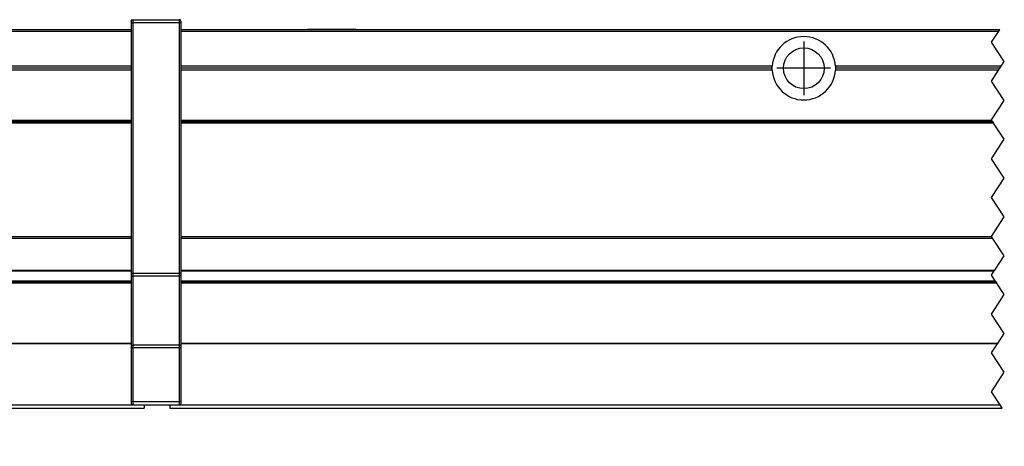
# Model space of a CAD drawing. Header units: inches. Extents: x -381 to 29822, y -418 to 176.
# Tile 6 of 49: x -29 to 123, y -110 to -44. Entities that reach past the tile are written whole.
import ezdxf

# ---------------------------------------------------------------- set-up
doc = ezdxf.new("R2010")
doc.units = ezdxf.units.IN
doc.linetypes.add('DOT_CENTER', pattern=[14, 12, -1, 0, -1])
doc.layers.add('1', color=7, linetype='Continuous')

# ---------------------------------------------------------------- blocks, each defined once
blk = doc.blocks.new('Modulos_intermedio__FL-14___12', base_point=(-5.57529105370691, -104.0261436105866))
at = {"color": 7, "linetype": 'Continuous'}
for p, q in [((-3.8752180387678, -45.52614412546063), (122.7406128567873, -45.52614412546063)), ((15.6747319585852, -45.52614210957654), (15.72473945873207, -45.47614287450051)), ((15.72473945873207, -45.47614287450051), (23.12476387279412, -45.47614287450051)), ((23.1747510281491, -45.52614210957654), (23.12476387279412, -45.47614287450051)), ((-3.87521852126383, -45.77614412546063), (122.5739461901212, -45.77614412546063)), ((89.69920330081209, -49.94781617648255), (89.69364073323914, -49.95820556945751)), ((95.1502749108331, -49.94778265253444), (95.15592512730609, -49.9583492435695)), ((87.52470894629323, -51.52614340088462), (-3.87521826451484, -51.52614340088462)), ((87.53390124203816, -51.22614412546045), (-3.87521689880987, -51.22614412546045)), ((87.52470894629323, -51.52614340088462), (87.53390124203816, -51.22614412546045)), ((87.53390115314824, -51.82614267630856), (87.52470894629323, -51.52614340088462)), ((97.31551665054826, -51.22614412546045), (97.32470894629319, -51.52614340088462)), ((122.9406128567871, -51.22614412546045), (97.31551665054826, -51.22614412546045)), ((97.32470894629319, -51.52614340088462), (97.31551673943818, -51.82614267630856)), ((122.7406133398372, -51.52614340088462), (97.32470894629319, -51.52614340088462)), ((87.53390115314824, -51.82614267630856), (-3.87521690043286, -51.82614267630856)), ((95.15596406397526, -53.09385133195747), (95.15021436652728, -53.10458869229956)), ((122.5406138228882, -51.82614267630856), (97.31551673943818, -51.82614267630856)), ((-3.87521816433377, -59.52614361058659), (121.4421380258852, -59.52614361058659)), ((-3.8752175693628, -59.77614361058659), (121.6088046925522, -59.77614361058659)), ((121.7754713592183, -60.02614361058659), (-3.87521783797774, -60.02614361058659)), ((-3.87521816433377, -77.52614361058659), (121.4421380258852, -77.52614361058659)), ((-3.8752175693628, -77.77614361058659), (121.6088046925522, -77.77614361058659)), ((-3.87521754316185, -82.82046831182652), (121.8777300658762, -82.82046831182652)), ((-3.87521740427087, -82.72962818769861), (121.9382901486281, -82.72962818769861)), ((122.1101654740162, -84.52825926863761), (-3.87523438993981, -84.52825926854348)), ((-3.87521873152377, -84.36910425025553), (122.0041117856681, -84.36910425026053)), ((-3.87521778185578, -84.65081547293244), (122.1919192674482, -84.65081547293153)), ((122.3486858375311, -94.11403465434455), (-3.87522105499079, -94.11403465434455)), ((122.4100530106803, -94.02198389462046), (-3.87521412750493, -94.02198389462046)), ((-5.57529105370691, -103.5261436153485), (-5.57529105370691, -104.0261436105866)), ((-5.57529105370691, -104.0261436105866), (123.1088046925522, -104.0261436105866)), ((-4.12521858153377, -103.5261436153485), (122.7754713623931, -103.5261436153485))]:
    blk.add_line(p, q, dxfattribs=at)
at = {"color": 2, "linetype": 'DOT_CENTER'}
for p, q in [((122.5739461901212, -45.77614412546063), (122.7406128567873, -45.52614412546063)), ((121.4247089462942, -47.4999999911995), (122.5739461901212, -45.77614412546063)), ((123.4247089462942, -50.4999999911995), (121.4247089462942, -47.4999999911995)), ((122.5406138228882, -51.82614267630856), (122.7406133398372, -51.52614340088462)), ((122.7406133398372, -51.52614340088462), (122.9406128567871, -51.22614412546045)), ((122.9406128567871, -51.22614412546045), (123.4247089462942, -50.4999999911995)), ((121.4247089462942, -53.4999999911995), (122.5406138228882, -51.82614267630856)), ((123.4247089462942, -56.4999999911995), (121.4247089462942, -53.4999999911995)), ((121.4247089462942, -59.4999999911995), (123.4247089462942, -56.4999999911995)), ((121.4421380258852, -59.52614361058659), (121.4247089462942, -59.4999999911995)), ((121.6088046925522, -59.77614361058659), (121.4421380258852, -59.52614361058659)), ((121.6088046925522, -59.77614361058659), (121.7754713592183, -60.02614361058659)), ((123.4247089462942, -62.4999999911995), (121.7754713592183, -60.02614361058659)), ((121.4247089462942, -65.4999999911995), (123.4247089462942, -62.4999999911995)), ((123.4247089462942, -68.4999999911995), (121.4247089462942, -65.4999999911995)), ((121.4247089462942, -71.4999999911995), (123.4247089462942, -68.4999999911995)), ((123.4247089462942, -74.4999999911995), (121.4247089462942, -71.4999999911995)), ((121.4247089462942, -77.4999999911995), (123.4247089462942, -74.4999999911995)), ((121.4421380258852, -77.52614361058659), (121.4247089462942, -77.4999999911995)), ((121.6088046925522, -77.77614361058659), (121.4421380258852, -77.52614361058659)), ((123.4247089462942, -80.4999999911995), (121.6088046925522, -77.77614361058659)), ((121.9382901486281, -82.72962818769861), (123.4247089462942, -80.4999999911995)), ((121.4247089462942, -83.4999999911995), (121.8777300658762, -82.82046831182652)), ((122.0041117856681, -84.36910425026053), (121.4247089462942, -83.4999999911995)), ((121.8777300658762, -82.82046831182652), (121.9382901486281, -82.72962818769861)), ((122.1101654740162, -84.52825926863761), (122.0041117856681, -84.36910425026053)), ((122.1101654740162, -84.52825926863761), (122.1184162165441, -84.54060935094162)), ((122.1184162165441, -84.54060935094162), (122.1919192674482, -84.65081547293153)), ((123.4247089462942, -86.4999999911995), (122.1919192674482, -84.65081547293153)), ((121.4247089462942, -89.4999999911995), (123.4247089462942, -86.4999999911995)), ((123.4247089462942, -92.4999999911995), (121.4247089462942, -89.4999999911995)), ((122.4100530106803, -94.02198389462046), (123.4247089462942, -92.4999999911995)), ((121.4247089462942, -95.4999999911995), (122.3486858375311, -94.11403465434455)), ((122.4100530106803, -94.02198389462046), (122.3486858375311, -94.11403465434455)), ((123.4247089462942, -98.4999999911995), (121.4247089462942, -95.4999999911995)), ((121.4247089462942, -101.4999999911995), (123.4247089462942, -98.4999999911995)), ((122.7754713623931, -103.5261436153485), (121.4247089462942, -101.4999999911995)), ((123.1088046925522, -104.0261436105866), (122.7754713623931, -103.5261436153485))]:
    blk.add_line(p, q, dxfattribs=at)
at = {"color": 7, "linetype": 'Continuous'}
blk.add_circle((92.4247089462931, -51.52614412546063), 3.149999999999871, dxfattribs=at)
for radius, start, end in [(4.900000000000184, 3.51010010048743, 176.4898998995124), (4.899999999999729, 183.5100831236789, 356.4899168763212)]:
    blk.add_arc((92.4247089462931, -51.52614412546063), radius, start, end, dxfattribs=at)
at = {"layer": '1', "color": 2, "linetype": 'DOT_CENTER'}
for p, q in [((92.4247089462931, -47.37614412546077), (92.4247089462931, -55.6761441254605)), ((96.57470894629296, -51.52614412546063), (88.27470894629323, -51.52614412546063))]:
    blk.add_line(p, q, dxfattribs=at)
blk = doc.blocks.new('Modulo_izq__K___13', base_point=(-229.6302410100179, -109.9277451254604))
at = {"color": 7, "linetype": 'Continuous'}
for p, q in [((-11.55773124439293, -44.18412016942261), (-11.53453788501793, -44.13933943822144)), ((-11.53453788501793, -44.13933943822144), (-11.50206718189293, -44.0993652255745)), ((-11.50206718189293, -44.0993652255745), (-11.46202811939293, -44.0668945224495)), ((-11.46202811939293, -44.0668945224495), (-11.41735038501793, -44.04369734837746)), ((-11.41735038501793, -44.04369734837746), (-11.39415702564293, -44.03579329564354)), ((-11.39415702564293, -44.03579329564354), (-11.32529105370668, -44.02614412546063)), ((-11.32529105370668, -44.02614412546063), (-11.32529105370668, -44.52614412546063)), ((-11.32529105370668, -44.02614412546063), (-4.12529105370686, -44.02614412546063)), ((-4.05651054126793, -44.03579329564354), (-4.12529105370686, -44.02614412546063)), ((-4.12529105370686, -44.02614412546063), (-4.12529105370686, -44.52614412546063)), ((-4.03331718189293, -44.04369734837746), (-4.05651054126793, -44.03579329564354)), ((-3.98851737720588, -44.0668945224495), (-4.03331718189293, -44.04369734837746)), ((-3.94847831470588, -44.0993652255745), (-3.98851737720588, -44.0668945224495)), ((-3.91600761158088, -44.13933943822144), (-3.94847831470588, -44.0993652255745)), ((-3.89281425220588, -44.18412016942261), (-3.91600761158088, -44.13933943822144)), ((-195.5752910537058, -45.52614412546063), (-195.5752910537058, -45.77614412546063)), ((-195.5752910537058, -45.52614412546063), (-42.43807426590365, -45.52614412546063)), ((-32.43807426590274, -45.52614412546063), (-11.57529073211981, -45.52614412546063)), ((-32.40474093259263, -45.47614412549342), (-30.87535819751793, -45.47614287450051)), ((-30.82535069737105, -45.52614210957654), (-30.87535819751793, -45.47614287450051)), ((-11.57529105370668, -44.27614414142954), (-11.56554374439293, -44.2073516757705)), ((-11.57529105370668, -44.27614414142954), (-11.57529105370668, -44.52614412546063)), ((-11.57529105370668, -44.52614412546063), (-11.32529105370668, -44.52614412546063)), ((-11.57529105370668, -44.52614412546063), (-11.57529105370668, -83.20687871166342)), ((-11.56554374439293, -44.2073516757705), (-11.55773124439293, -44.18412016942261)), ((-4.12529105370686, -44.52614412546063), (-11.32529105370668, -44.52614412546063)), ((-11.32529105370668, -44.52614412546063), (-11.32529105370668, -83.20687871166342)), ((-3.87529105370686, -44.52614412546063), (-4.12529105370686, -44.52614412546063)), ((-4.12529105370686, -44.52614412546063), (-4.12529105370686, -83.20687871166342)), ((-3.88500175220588, -44.2073516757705), (-3.89281425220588, -44.18412016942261)), ((-3.87529105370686, -44.27614414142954), (-3.88500175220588, -44.2073516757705)), ((-3.87529105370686, -44.27614414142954), (-3.87529105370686, -44.52614412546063)), ((-3.87529105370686, -44.52614412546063), (-3.87529105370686, -83.20687871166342)), ((-225.9698406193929, -46.92321394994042), (-225.9752910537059, -47.02774512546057)), ((-225.9752910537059, -47.02774512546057), (-225.9752910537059, -49.52774512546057)), ((-225.9263835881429, -46.71872710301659), (-225.9698406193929, -46.92321394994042)), ((-225.8992839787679, -46.64506148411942), (-225.9263835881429, -46.71872710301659)), ((-225.8414226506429, -46.52774428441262), (-225.8992839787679, -46.64506148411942)), ((-225.7183757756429, -46.3586120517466), (-225.8414226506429, -46.52774428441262)), ((-225.682397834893, -46.32063834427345), (-225.7183757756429, -46.3586120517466)), ((-225.682397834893, -46.32063834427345), (-225.5631023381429, -46.21872710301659)), ((-224.9752910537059, -47.02774512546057), (-225.682397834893, -46.32063834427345)), ((-225.5631023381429, -46.21872710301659), (-225.3819499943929, -46.11419676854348)), ((-225.3819499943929, -46.11419676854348), (-225.3580242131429, -46.10386275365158)), ((-225.3580242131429, -46.10386275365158), (-225.1832195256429, -46.04959487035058)), ((-225.1832195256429, -46.04959487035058), (-224.9752910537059, -46.02774512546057)), ((-216.9752910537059, -46.02774512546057), (-224.9752910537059, -46.02774512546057)), ((-224.9752910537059, -47.02774512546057), (-224.9752910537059, -49.52774512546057)), ((-220.9752910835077, -47.02774512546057), (-224.9752910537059, -47.02774512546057)), ((-220.9486003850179, -46.87774275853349), (-220.9752117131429, -46.97774504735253)), ((-220.9752117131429, -51.88363646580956), (-220.9752117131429, -46.97774504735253)), ((-220.8436199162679, -46.78980635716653), (-220.9486003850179, -46.87774275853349)), ((-220.7752605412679, -46.77774428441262), (-220.8436199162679, -46.78980635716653)), ((-217.9752117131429, -46.77774428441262), (-220.7752605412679, -46.77774428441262)), ((-220.7752605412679, -50.5801238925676), (-220.7752605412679, -46.77774428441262)), ((-217.9752910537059, -47.02774512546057), (-217.9752117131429, -46.77774428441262)), ((-217.9752910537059, -48.52774512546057), (-217.9752910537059, -47.02774512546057)), ((-216.9752910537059, -48.52774512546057), (-216.9752910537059, -46.02774512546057)), ((-195.9752910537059, -46.02774512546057), (-216.9752910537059, -46.02774512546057)), ((-195.9752910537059, -48.52774512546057), (-195.9752910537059, -46.02774512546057)), ((-195.9752910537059, -46.52774512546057), (-195.5752910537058, -46.52774512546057)), ((-195.5752910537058, -45.77614412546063), (-195.5752910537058, -51.22614412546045)), ((-195.5752910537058, -45.77614412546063), (-42.60474093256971, -45.77614412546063)), ((-32.60474093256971, -45.77614412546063), (-11.57528318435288, -45.77614412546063)), ((-217.9752910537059, -48.52774512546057), (-216.9752910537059, -48.52774512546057)), ((-217.9752910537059, -53.02774512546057), (-217.9752910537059, -48.52774512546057)), ((-195.9752910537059, -48.52774512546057), (-216.9752910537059, -48.52774512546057)), ((-216.9752910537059, -54.02774512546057), (-216.9752910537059, -48.52774512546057)), ((-195.9752910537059, -48.52774512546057), (-195.5752910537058, -48.52774512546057)), ((-195.9752910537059, -83.02774512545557), (-195.9752910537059, -48.52774512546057)), ((-224.9752910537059, -49.52774512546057), (-225.9752910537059, -49.52774512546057)), ((-225.9752910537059, -49.52774512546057), (-225.9752117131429, -53.95938109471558)), ((-224.9752910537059, -49.52774512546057), (-224.9752910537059, -53.02774512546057)), ((-220.9752910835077, -49.52774512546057), (-224.9752910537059, -49.52774512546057)), ((-128.0355629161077, -49.93027291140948), (-128.0195724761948, -49.95809918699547)), ((-100.2371597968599, -49.84522663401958), (-100.2256395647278, -49.82481317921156)), ((-95.14541891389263, -49.52246758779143), (-95.13590251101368, -49.5346741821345)), ((-220.7752605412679, -52.27774428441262), (-220.7752605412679, -50.5801238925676)), ((-133.5602533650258, -51.22614412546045), (-195.5752910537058, -51.22614412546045)), ((-195.5752910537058, -51.22614412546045), (-195.5752910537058, -51.52614340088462)), ((-133.5752910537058, -51.52614412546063), (-195.5752910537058, -51.52614340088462)), ((-195.5752910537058, -51.52614340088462), (-195.5752910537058, -51.82614267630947)), ((-133.5679851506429, -51.31687544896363), (-133.5752910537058, -51.52614412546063)), ((-133.5752910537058, -51.52614412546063), (-133.5679851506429, -51.73541258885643)), ((-133.5602533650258, -51.22614412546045), (-133.5679851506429, -51.31687544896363)), ((-133.5679851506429, -51.73541258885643), (-133.5602535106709, -51.82614267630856)), ((-102.4660987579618, -51.22614412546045), (-127.5903287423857, -51.22614412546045)), ((-127.5752910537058, -51.52614412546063), (-127.5903287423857, -51.22614412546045)), ((-127.5903285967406, -51.82614267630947), (-127.5752910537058, -51.52614412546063)), ((-102.4752910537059, -51.52614412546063), (-127.5752910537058, -51.52614412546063)), ((-102.4660987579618, -51.22614412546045), (-102.4752910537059, -51.52614412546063)), ((-102.4752910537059, -51.52614412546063), (-102.4660988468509, -51.82614267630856)), ((-92.67529105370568, -51.52614412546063), (-92.6844833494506, -51.22614412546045)), ((-42.23807426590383, -51.22614412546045), (-92.6844833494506, -51.22614412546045)), ((-92.68448326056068, -51.82614267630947), (-92.67529105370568, -51.52614412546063)), ((-42.43807378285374, -51.52614340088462), (-92.67529105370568, -51.52614412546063)), ((-11.57529017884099, -51.52614340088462), (-32.43807378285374, -51.52614340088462)), ((-11.57528580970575, -51.22614412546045), (-32.23807426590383, -51.22614412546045)), ((-225.3580242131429, -53.10386656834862), (-225.682397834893, -53.32063834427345)), ((-225.5658320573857, -53.2427007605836), (-225.6180339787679, -53.26169966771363)), ((-224.9752910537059, -53.02774512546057), (-225.3580242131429, -53.10386656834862)), ((-224.9752910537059, -53.02774512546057), (-217.9752910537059, -53.02774512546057)), ((-220.9486003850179, -52.17774581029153), (-220.9752117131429, -51.88363646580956)), ((-220.8436199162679, -52.26568221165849), (-220.9486003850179, -52.17774581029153)), ((-220.7752605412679, -52.27774428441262), (-220.8436199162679, -52.26568221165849)), ((-220.7752605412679, -52.27774428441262), (-217.9752117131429, -52.27774428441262)), ((-217.9752910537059, -53.02774512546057), (-216.9752910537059, -54.02774512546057)), ((-195.5752910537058, -51.82614267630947), (-133.5602535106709, -51.82614267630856)), ((-195.5752910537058, -59.52614361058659), (-195.5752910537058, -51.82614267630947)), ((-128.019324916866, -53.09372335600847), (-128.0357613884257, -53.12228820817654)), ((-127.5903285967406, -51.82614267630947), (-102.4660988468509, -51.82614267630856)), ((-92.68448326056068, -51.82614267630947), (-42.63807329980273, -51.82614267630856)), ((-11.57529443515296, -51.82614267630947), (-32.63807329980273, -51.82614267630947)), ((-225.9698406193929, -53.92321776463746), (-225.9752910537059, -54.02774512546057)), ((-225.9752910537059, -82.84014399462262), (-225.9752910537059, -54.02774512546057)), ((-225.9752117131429, -53.95938109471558), (-225.9600749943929, -53.85409545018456)), ((-225.9263835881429, -53.71872710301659), (-225.9698406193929, -53.92321776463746)), ((-225.8992839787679, -53.64506148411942), (-225.9263835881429, -53.71872710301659)), ((-225.8414226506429, -53.52774428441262), (-225.8992839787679, -53.64506148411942)), ((-225.7183757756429, -53.35861586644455), (-225.8414226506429, -53.52774428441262)), ((-225.682397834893, -53.32063834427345), (-225.7183757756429, -53.35861586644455)), ((-225.682397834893, -53.32063834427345), (-224.9752910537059, -54.02774512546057)), ((-224.9752910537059, -54.02774512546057), (-216.9752910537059, -54.02774512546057)), ((-224.9752910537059, -83.02774512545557), (-224.9752910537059, -54.02774512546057)), ((-100.0057487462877, -53.52927929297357), (-100.0139420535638, -53.51878777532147)), ((-195.5752910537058, -59.52614361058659), (-195.5752910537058, -59.77614361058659)), ((-195.5752910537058, -59.52614361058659), (-43.7365490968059, -59.52614361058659)), ((-195.5752910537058, -59.77614361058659), (-195.5752910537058, -60.02614361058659)), ((-195.5752910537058, -59.77614361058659), (-43.56988243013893, -59.77614361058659)), ((-195.5752910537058, -60.02614361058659), (-195.5752910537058, -77.52614361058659)), ((-43.40321576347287, -60.02614361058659), (-195.5752910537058, -60.02614361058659)), ((-33.7365490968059, -59.52614361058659), (-11.57530103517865, -59.52614361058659)), ((-33.56988243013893, -59.77614361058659), (-11.57528750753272, -59.77614361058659)), ((-11.57529466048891, -60.02614361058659), (-33.40321576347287, -60.02614361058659)), ((-229.3929363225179, -63.33315276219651), (-228.8035808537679, -62.08851431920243)), ((-228.8035808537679, -62.02774619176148), (-225.9752117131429, -62.02774619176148)), ((-228.8035808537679, -67.39582633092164), (-228.8035808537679, -62.02774619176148)), ((-229.5789714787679, -63.88681220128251), (-229.5967937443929, -63.96437453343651)), ((-229.5672527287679, -63.84043692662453), (-229.5789714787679, -63.88681220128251)), ((-229.4746331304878, -63.52774512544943), (-229.5672527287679, -63.84043692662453)), ((-229.4746331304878, -63.52774512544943), (-229.3929363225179, -63.33315276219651)), ((-229.6199871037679, -64.09096335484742), (-229.6302410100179, -64.21232604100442)), ((-229.6302410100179, -64.21232604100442), (-229.5789714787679, -64.32650755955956)), ((-229.6199871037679, -65.02544592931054), (-229.6302410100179, -65.2757739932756)), ((-229.6302410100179, -65.2757739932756), (-229.6199871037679, -65.02544592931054)), ((-229.6302410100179, -65.2757739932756), (-229.6290203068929, -65.35572814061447)), ((-229.6290203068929, -65.35572814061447), (-229.6302410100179, -65.2757739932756)), ((-229.6290203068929, -65.35572814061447), (-229.6199871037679, -65.50843047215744)), ((-229.6199871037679, -65.50843047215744), (-229.6290203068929, -65.35572814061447)), ((-229.5967937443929, -63.96437453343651), (-229.6199871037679, -64.09096335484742)), ((-229.5789714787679, -64.70129584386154), (-229.6199871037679, -65.02544592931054)), ((-229.6199871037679, -65.02544592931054), (-229.5789714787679, -64.70129584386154)), ((-229.5789714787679, -64.32650755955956), (-229.5672527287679, -64.32505415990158)), ((-229.4914864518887, -64.32650822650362), (-229.5789714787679, -64.32650755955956)), ((-229.5672527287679, -64.63711546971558), (-229.5789714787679, -64.70129584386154)), ((-229.5789714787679, -64.70129584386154), (-229.5672527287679, -64.63711546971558)), ((-229.5672527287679, -64.32505415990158), (-229.4746331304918, -64.25997817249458)), ((-229.5572429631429, -64.5860881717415), (-229.5672527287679, -64.63711546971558)), ((-229.5672527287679, -64.63711546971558), (-229.5572429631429, -64.5860881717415)), ((-229.4746331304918, -64.25997817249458), (-229.5572429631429, -64.5860881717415)), ((-229.5572429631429, -64.5860881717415), (-229.4914864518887, -64.32650822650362)), ((-229.6302410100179, -66.77971648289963), (-229.6290203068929, -66.69976233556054)), ((-229.6290203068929, -66.69976233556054), (-229.6302410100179, -66.77971648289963)), ((-229.6199871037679, -67.03004454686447), (-229.6302410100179, -66.77971648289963)), ((-229.6302410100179, -66.77971648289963), (-229.6199871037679, -67.03004454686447)), ((-229.6290203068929, -66.69976233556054), (-229.6199871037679, -66.54706000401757)), ((-229.6199871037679, -66.54706000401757), (-229.6290203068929, -66.69976233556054)), ((-229.6199871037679, -65.50843047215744), (-229.5789714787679, -65.76273535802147)), ((-229.5789714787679, -65.76273535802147), (-229.6199871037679, -65.50843047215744)), ((-229.6199871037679, -66.54706000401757), (-229.5789714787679, -66.29275321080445)), ((-229.5789714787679, -66.29275321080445), (-229.6199871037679, -66.54706000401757)), ((-229.5789714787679, -65.76273535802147), (-229.5672527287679, -65.80708312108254)), ((-229.5672527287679, -65.80708312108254), (-229.5789714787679, -65.76273535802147)), ((-229.5789714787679, -66.29275321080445), (-229.5672527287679, -66.24840735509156)), ((-229.5672527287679, -66.24840735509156), (-229.5789714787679, -66.29275321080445)), ((-229.5672527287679, -65.80708312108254), (-229.4746331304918, -66.02774512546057)), ((-229.4746331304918, -66.02774512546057), (-229.5672527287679, -65.80708312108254)), ((-229.5672527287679, -66.24840735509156), (-229.4746331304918, -66.02774512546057)), ((-229.4746331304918, -66.02774512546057), (-229.5672527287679, -66.24840735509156)), ((-229.5789714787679, -67.72898291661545), (-229.6302410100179, -67.84316443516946)), ((-229.6302410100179, -67.84316443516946), (-229.6199871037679, -67.9645252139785)), ((-229.5789714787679, -67.35419463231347), (-229.6199871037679, -67.03004454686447)), ((-229.6199871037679, -67.03004454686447), (-229.5789714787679, -67.35419463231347)), ((-229.6199871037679, -67.9645252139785), (-229.5967937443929, -68.09111403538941)), ((-229.5967937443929, -68.09111403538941), (-229.5789714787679, -68.16865920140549)), ((-229.5672527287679, -67.41837309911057), (-229.5789714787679, -67.35419463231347)), ((-229.5789714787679, -67.35419463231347), (-229.5672527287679, -67.41837309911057)), ((-229.4914860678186, -67.7289835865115), (-229.5789714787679, -67.72898291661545)), ((-229.5672527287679, -67.73043631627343), (-229.5789714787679, -67.72898291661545)), ((-229.5789714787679, -68.16865920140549), (-229.5672527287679, -68.21505354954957)), ((-229.5572429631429, -67.4694023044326), (-229.5672527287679, -67.41837309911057)), ((-229.5672527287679, -67.41837309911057), (-229.5572429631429, -67.4694023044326)), ((-229.4746331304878, -67.79551207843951), (-229.5672527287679, -67.73043631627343)), ((-229.5672527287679, -68.21505354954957), (-229.4746331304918, -68.52774512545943)), ((-229.4914860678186, -67.7289835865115), (-229.5572429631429, -67.4694023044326)), ((-229.5572429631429, -67.4694023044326), (-229.4746331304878, -67.79551207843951)), ((-228.8035808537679, -69.96697615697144), (-228.8035808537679, -67.39582633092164)), ((-229.4746331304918, -68.52774512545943), (-229.3929363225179, -68.7223377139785)), ((-229.3929363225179, -68.7223377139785), (-228.8035808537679, -69.96697615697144)), ((-228.8035808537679, -69.96697615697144), (-228.8035808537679, -70.02774428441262)), ((-228.8035808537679, -70.02774428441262), (-228.8035808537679, -69.96697615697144)), ((-228.8035808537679, -70.02774428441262), (-225.9752117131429, -70.02774428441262)), ((-195.5752910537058, -77.52614361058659), (-195.5752910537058, -77.77614361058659)), ((-195.5752910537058, -77.52614361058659), (-43.7365490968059, -77.52614361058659)), ((-33.7365490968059, -77.52614361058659), (-11.57530103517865, -77.52614361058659)), ((-195.5752910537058, -77.77614361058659), (-195.5752910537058, -82.72962818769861)), ((-195.5752910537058, -77.77614361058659), (-43.56988243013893, -77.77614361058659)), ((-33.56988243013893, -77.77614361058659), (-11.57528750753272, -77.77614361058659)), ((-225.9752910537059, -87.82774512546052), (-225.9752910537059, -82.84014399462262)), ((-225.9752910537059, -82.84014399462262), (-225.9698406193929, -82.85975359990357)), ((-225.9698406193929, -82.85975359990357), (-225.9263835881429, -82.89811610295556)), ((-225.9263835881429, -82.89811610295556), (-225.8992839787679, -82.9119357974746)), ((-225.8992839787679, -82.9119357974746), (-225.8414226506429, -82.93394469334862)), ((-225.8414226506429, -82.93394469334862), (-225.7183757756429, -82.96567391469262)), ((-225.7183757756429, -82.96567391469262), (-225.6824871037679, -82.97279833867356)), ((-225.6824871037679, -82.97279833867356), (-225.5631023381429, -82.99191664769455)), ((-225.5631023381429, -82.99191664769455), (-225.3819499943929, -83.0115260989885)), ((-225.3819499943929, -83.0115260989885), (-225.3580242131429, -83.01346491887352)), ((-225.3580242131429, -83.01346491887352), (-225.1832195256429, -83.02364586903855)), ((-225.1832195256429, -83.02364586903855), (-224.9752910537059, -83.02774512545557)), ((-195.9752910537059, -83.02774512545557), (-224.9752910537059, -83.02774512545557)), ((-224.9752910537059, -88.19019138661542), (-224.9752910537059, -83.02774512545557)), ((-195.9752910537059, -82.93481852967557), (-195.5752910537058, -82.93481852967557)), ((-195.9752910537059, -83.02774512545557), (-195.9752910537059, -93.82774512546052)), ((-195.5752910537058, -82.72962818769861), (-195.5752910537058, -82.82046831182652)), ((-195.5752910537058, -82.72962818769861), (-43.24039697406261, -82.72962818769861)), ((-195.5752910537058, -82.82046831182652), (-195.5752910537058, -84.36910425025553)), ((-195.5752910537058, -82.82046831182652), (-43.30095705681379, -82.82046831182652)), ((-33.30095705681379, -82.82046831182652), (-11.5752977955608, -82.82046831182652)), ((-33.24039697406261, -82.72962818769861), (-11.57529612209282, -82.72962818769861)), ((-11.57529105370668, -83.20687871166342), (-11.32529105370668, -83.20687871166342)), ((-11.57529105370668, -83.20687871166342), (-11.57529105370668, -83.51556852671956)), ((-11.57529105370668, -83.51556852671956), (-11.57529105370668, -94.19450457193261)), ((-11.57529105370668, -83.51556852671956), (-11.56554374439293, -83.54388140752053)), ((-11.56554374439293, -83.54388140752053), (-11.53453788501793, -83.57187460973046)), ((-11.53453788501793, -83.57187460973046), (-11.50206718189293, -83.58832739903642)), ((-11.50206718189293, -83.58832739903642), (-11.46202811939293, -83.6016926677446)), ((-11.46202811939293, -83.6016926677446), (-11.41735038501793, -83.61124037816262)), ((-11.41735038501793, -83.61124037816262), (-11.39415702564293, -83.61449336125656)), ((-11.39415702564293, -83.61449336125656), (-11.32529105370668, -83.61846516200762)), ((-11.32529105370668, -83.20687871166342), (-11.32529105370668, -83.61846516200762)), ((-11.32529105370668, -83.20687871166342), (-4.12529105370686, -83.20687871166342)), ((-11.32529105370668, -83.61846516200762), (-11.32529105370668, -94.29740114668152)), ((-11.32529105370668, -83.61846516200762), (-4.12529105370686, -83.61846516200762)), ((-4.12529105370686, -83.20687871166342), (-4.12529105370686, -83.61846516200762)), ((-3.87529105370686, -83.20687871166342), (-4.12529105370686, -83.20687871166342)), ((-4.05651054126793, -83.61449336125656), (-4.12529105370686, -83.61846516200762)), ((-4.12529105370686, -83.61846516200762), (-4.12529105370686, -94.29740114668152)), ((-4.03331718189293, -83.61124037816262), (-4.05651054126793, -83.61449336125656)), ((-3.98851737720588, -83.6016926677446), (-4.03331718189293, -83.61124037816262)), ((-3.94847831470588, -83.58832739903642), (-3.98851737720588, -83.6016926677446)), ((-3.91600761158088, -83.57187460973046), (-3.94847831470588, -83.58832739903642)), ((-3.88500175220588, -83.54388140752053), (-3.91600761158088, -83.57187460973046)), ((-3.87529105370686, -83.51556852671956), (-3.88500175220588, -83.54388140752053)), ((-3.87529105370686, -83.20687871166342), (-3.87529105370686, -83.51556852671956)), ((-3.87529105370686, -83.51556852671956), (-3.87529105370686, -94.19450457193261)), ((-195.5752910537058, -84.36910425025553), (-195.5753093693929, -84.52825926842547)), ((-43.06847343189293, -84.52825926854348), (-195.5753093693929, -84.52825926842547)), ((-195.5753093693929, -84.54060935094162), (-195.5753093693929, -84.52825926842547)), ((-195.5752910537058, -84.65081547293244), (-195.5753093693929, -84.54060935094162)), ((-195.5752910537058, -84.36910425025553), (-43.17457533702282, -84.36910425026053)), ((-195.5752910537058, -84.65081547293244), (-195.5752910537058, -94.02198389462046)), ((-195.5752910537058, -84.65081547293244), (-42.98676785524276, -84.65081547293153)), ((-33.17457533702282, -84.36910425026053), (-11.57528389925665, -84.36910425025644)), ((-33.06944999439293, -84.52825926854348), (-11.57530898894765, -84.52825926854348)), ((-32.98676785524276, -84.65081547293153), (-11.57529924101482, -84.65081547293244)), ((-225.9752910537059, -87.82774512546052), (-225.9752117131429, -96.78194235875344)), ((-225.8992839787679, -88.21042872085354), (-225.9752910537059, -87.82774512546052)), ((-225.6824871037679, -88.53485154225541), (-225.8992839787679, -88.21042872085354)), ((-224.9971843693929, -88.21042872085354), (-225.3580242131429, -88.51926468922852)), ((-224.9752910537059, -88.19019138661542), (-224.9971843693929, -88.21042872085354)), ((-224.9752910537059, -88.19019138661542), (-216.9752910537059, -88.19019138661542)), ((-216.9971843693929, -88.21042872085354), (-217.3580242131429, -88.51926468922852)), ((-216.9752910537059, -88.19019138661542), (-216.9971843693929, -88.21042872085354)), ((-216.9752910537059, -93.82774512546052), (-216.9752910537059, -88.19019138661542)), ((-225.5398943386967, -88.65310754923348), (-225.6824871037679, -88.53485154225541)), ((-225.3780437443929, -88.53485154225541), (-225.5398943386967, -88.65310754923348)), ((-225.5398943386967, -88.65310754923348), (-225.3580242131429, -88.7516245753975)), ((-225.3580242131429, -88.51926468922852), (-225.3780437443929, -88.53485154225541)), ((-225.3580242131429, -88.7516245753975), (-224.9752910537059, -88.82774512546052)), ((-224.9752910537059, -88.82774512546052), (-217.9072957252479, -88.82774512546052)), ((-224.9752910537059, -88.82774512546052), (-224.9752910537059, -95.82774512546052)), ((-220.9486003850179, -89.6777453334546), (-220.9752117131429, -89.77774476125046)), ((-220.9752117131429, -94.68363808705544), (-220.9752117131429, -89.77774476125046)), ((-220.8436199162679, -89.58980702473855), (-220.9486003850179, -89.6777453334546)), ((-220.7752605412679, -89.57774495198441), (-220.8436199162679, -89.58980702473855)), ((-220.7752605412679, -89.57774495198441), (-217.9752117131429, -89.57774495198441)), ((-220.7752605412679, -95.07774495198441), (-220.7752605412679, -89.57774495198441)), ((-217.9752910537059, -93.64014399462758), (-217.9752910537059, -88.82774512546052)), ((-217.6976238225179, -88.7516245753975), (-217.9072957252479, -88.82774512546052)), ((-217.6824871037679, -88.74306058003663), (-217.6976238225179, -88.7516245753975)), ((-217.3780437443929, -88.53485154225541), (-217.6824871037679, -88.74306058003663)), ((-217.3580242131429, -88.51926468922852), (-217.3780437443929, -88.53485154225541)), ((-217.9752910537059, -95.82774512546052), (-217.9752910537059, -93.64014399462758)), ((-217.9752910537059, -93.64014399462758), (-217.8992839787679, -93.71193551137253)), ((-217.8992839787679, -93.71193551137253), (-217.6824871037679, -93.77279805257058)), ((-217.6824871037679, -93.77279805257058), (-217.3580242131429, -93.81346463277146)), ((-217.3580242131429, -93.81346463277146), (-216.9752910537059, -93.82774512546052)), ((-195.9752910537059, -93.82774512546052), (-216.9752910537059, -93.82774512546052)), ((-216.9752910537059, -96.82774512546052), (-216.9752910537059, -93.82774512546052)), ((-195.5752910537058, -93.73394424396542), (-195.9752910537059, -93.73394424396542)), ((-195.9752910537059, -102.5277451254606), (-195.9752910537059, -93.82774512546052)), ((-195.5752910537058, -94.02198389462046), (-195.5752910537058, -94.11403465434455)), ((-42.76863411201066, -94.02198389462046), (-195.5752910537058, -94.02198389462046)), ((-195.5752910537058, -94.11403465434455), (-195.5752910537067, -102.5277451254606)), ((-42.83000128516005, -94.11403465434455), (-195.5752910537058, -94.11403465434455)), ((-11.57529721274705, -94.11403465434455), (-32.83000128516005, -94.11403465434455)), ((-11.57528971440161, -94.02198389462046), (-32.76863411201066, -94.02198389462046)), ((-11.57529105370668, -94.19450457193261), (-11.57529105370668, -94.70898759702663)), ((-11.57529105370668, -94.19450457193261), (-11.56554374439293, -94.2228169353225)), ((-11.56554374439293, -94.2228169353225), (-11.53453788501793, -94.25081013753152)), ((-11.53453788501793, -94.25081013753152), (-11.50206718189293, -94.26726388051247)), ((-11.50206718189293, -94.26726388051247), (-11.46202811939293, -94.28062867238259)), ((-11.46202811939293, -94.28062867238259), (-11.41735038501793, -94.29017685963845)), ((-11.41735038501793, -94.29017685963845), (-11.39415702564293, -94.29342888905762)), ((-11.39415702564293, -94.29342888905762), (-11.32529105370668, -94.29740114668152)), ((-4.12529105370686, -94.29740114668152), (-11.32529105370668, -94.29740114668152)), ((-11.32529105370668, -94.29740114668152), (-11.32529105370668, -94.7089875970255)), ((-4.05651054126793, -94.29342888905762), (-4.12529105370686, -94.29740114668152)), ((-4.12529105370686, -94.29740114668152), (-4.12529105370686, -94.7089875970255)), ((-4.03331718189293, -94.29017685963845), (-4.05651054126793, -94.29342888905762)), ((-3.98851737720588, -94.28062867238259), (-4.03331718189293, -94.29017685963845)), ((-3.94847831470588, -94.26726388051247), (-3.98851737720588, -94.28062867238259)), ((-3.91600761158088, -94.25081013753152), (-3.94847831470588, -94.26726388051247)), ((-3.88500175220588, -94.2228169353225), (-3.91600761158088, -94.25081013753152)), ((-3.87529105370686, -94.19450457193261), (-3.88500175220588, -94.2228169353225)), ((-3.87529105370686, -94.19450457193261), (-3.87529105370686, -94.70898759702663)), ((-225.3580242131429, -95.90386532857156), (-224.9752910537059, -95.82774512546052)), ((-217.9752910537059, -95.82774512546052), (-224.9752910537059, -95.82774512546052)), ((-220.9752117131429, -94.68363808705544), (-220.9486003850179, -94.97774552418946)), ((-220.9486003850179, -94.97774552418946), (-220.8436199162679, -95.0656838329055)), ((-220.8436199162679, -95.0656838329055), (-220.7752605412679, -95.07774495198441)), ((-220.7752605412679, -95.07774495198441), (-217.9752117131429, -95.07774495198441)), ((-217.9752910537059, -95.82774512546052), (-216.9752910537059, -96.82774512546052)), ((-11.57529105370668, -94.70898759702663), (-11.57529105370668, -103.0261441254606)), ((-11.57529105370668, -94.70898759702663), (-11.32529105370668, -94.7089875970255)), ((-11.32529105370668, -94.7089875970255), (-11.32529105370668, -103.0261441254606)), ((-4.12529105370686, -94.7089875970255), (-11.32529105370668, -94.7089875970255)), ((-3.87529105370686, -94.70898759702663), (-4.12529105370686, -94.7089875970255)), ((-4.12529105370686, -94.7089875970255), (-4.12529105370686, -103.0261441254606)), ((-3.87529105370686, -94.70898759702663), (-3.87529105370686, -103.0261441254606)), ((-225.9752910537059, -96.82774512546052), (-225.8992839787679, -96.44506262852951)), ((-225.9752910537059, -96.82774512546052), (-225.9752910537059, -104.9277451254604)), ((-225.9600749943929, -96.65409659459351), (-225.9752117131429, -96.78194235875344)), ((-225.8992839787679, -96.44506262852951), (-225.682397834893, -96.12063834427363)), ((-225.682397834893, -96.12063834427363), (-225.3580242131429, -95.90386532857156)), ((-224.9752910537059, -96.82774512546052), (-225.682397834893, -96.12063834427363)), ((-224.9752910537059, -96.82774512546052), (-224.9752910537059, -104.9277451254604)), ((-216.9752910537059, -96.82774512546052), (-224.9752910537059, -96.82774512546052)), ((-165.2797710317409, -97.32441860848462), (-164.0297710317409, -101.3244186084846)), ((-161.8252910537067, -96.02614361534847), (-164.3252910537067, -96.02614361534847)), ((-162.120811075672, -101.3244186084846), (-160.870811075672, -97.32441860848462)), ((-195.5752910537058, -101.5277448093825), (-195.9752910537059, -101.5277448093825)), ((-195.5752910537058, -102.0277448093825), (-195.9752910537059, -102.0277448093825)), ((-195.5752910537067, -102.5277451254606), (-195.9752910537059, -102.5277451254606)), ((-195.5752910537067, -104.5277451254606), (-195.5752910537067, -102.5277451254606)), ((-11.57529105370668, -103.0261441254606), (-11.32529105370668, -103.0261441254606)), ((-11.57529105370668, -103.0261441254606), (-11.57529105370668, -103.2761442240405)), ((-11.57529105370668, -103.2761442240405), (-11.56554374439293, -103.3449344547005)), ((-11.56554374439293, -103.3449344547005), (-11.55773124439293, -103.3681678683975)), ((-11.55773124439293, -103.3681678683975), (-11.53453788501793, -103.4129466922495)), ((-11.53453788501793, -103.4129466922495), (-11.50206718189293, -103.4529209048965)), ((-11.50206718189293, -103.4529209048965), (-11.46202811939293, -103.4853935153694)), ((-11.46202811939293, -103.4853935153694), (-11.41735038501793, -103.5085925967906)), ((-11.41735038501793, -103.5085925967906), (-11.39415702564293, -103.5164947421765)), ((-11.32529105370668, -103.0261441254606), (-4.12529105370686, -103.0261441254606)), ((-11.32529105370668, -103.0261441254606), (-11.32529105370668, -103.5261441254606)), ((-4.12529105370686, -103.0261441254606), (-4.12529105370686, -103.5261441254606)), ((-3.87529105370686, -103.0261441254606), (-4.12529105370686, -103.0261441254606)), ((-4.03331718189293, -103.5085925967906), (-4.05651054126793, -103.5164947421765)), ((-3.98851737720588, -103.4853935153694), (-4.03331718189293, -103.5085925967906)), ((-3.94847831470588, -103.4529209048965), (-3.98851737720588, -103.4853935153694)), ((-3.91600761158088, -103.4129466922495), (-3.94847831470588, -103.4529209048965)), ((-3.89281425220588, -103.3681678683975), (-3.91600761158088, -103.4129466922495)), ((-3.88500175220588, -103.3449344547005), (-3.89281425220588, -103.3681678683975)), ((-3.87529105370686, -103.2761442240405), (-3.88500175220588, -103.3449344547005)), ((-3.87529105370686, -103.0261441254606), (-3.87529105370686, -103.2761442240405)), ((-224.9752910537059, -104.9277451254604), (-225.9752910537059, -104.9277451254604)), ((-225.9752910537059, -104.9277451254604), (-225.9752910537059, -108.9277451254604)), ((-224.9752910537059, -104.9277451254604), (-224.9752910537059, -109.9277451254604)), ((-224.9752910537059, -104.9277451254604), (-188.0752910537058, -104.9277451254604)), ((-195.5752910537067, -103.5261436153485), (-42.40321576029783, -103.5261436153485)), ((-195.5752910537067, -104.0261436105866), (-42.06988243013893, -104.0261436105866)), ((-188.0752910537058, -104.5277451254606), (-195.5752910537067, -104.5277451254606)), ((-195.175291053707, -104.0261436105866), (-195.175291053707, -104.5277455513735)), ((-188.0752910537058, -104.5277451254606), (-188.0752910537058, -104.0261432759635)), ((-188.0752910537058, -104.5277451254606), (-188.0752910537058, -104.9277451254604)), ((-188.0752910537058, -104.9277451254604), (-188.0752910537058, -109.9277451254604)), ((-32.40321576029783, -103.5261436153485), (-11.32529105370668, -103.5261441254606)), ((-32.06988243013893, -104.0261436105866), (-9.57529105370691, -104.0261436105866)), ((-11.39415702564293, -103.5164947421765), (-11.32529105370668, -103.5261441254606)), ((-11.32529105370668, -103.5261441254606), (-4.12529105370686, -103.5261441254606)), ((-9.57529105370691, -103.5261441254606), (-9.57529105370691, -104.0261436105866)), ((-4.05651054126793, -103.5164947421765), (-4.12529105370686, -103.5261441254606)), ((-224.9752910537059, -109.9277451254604), (-188.0752910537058, -109.9277451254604))]:
    blk.add_line(p, q, dxfattribs=at)
at = {"color": 2, "linetype": 'DOT_CENTER'}
for p, q in [((-42.60474093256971, -45.77614412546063), (-42.43807426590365, -45.52614412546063)), ((-32.43807426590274, -45.52614412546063), (-32.60474093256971, -45.77614412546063)), ((-32.43807426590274, -45.52614412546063), (-32.40474093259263, -45.47614412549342)), ((-43.75397817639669, -47.4999999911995), (-42.60474093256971, -45.77614412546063)), ((-32.60474093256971, -45.77614412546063), (-33.75397817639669, -47.4999999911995)), ((-41.75397817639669, -50.4999999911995), (-43.75397817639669, -47.4999999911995)), ((-33.75397817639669, -47.4999999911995), (-31.75397817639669, -50.4999999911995)), ((-42.43807378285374, -51.52614340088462), (-42.63807329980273, -51.82614267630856)), ((-42.23807426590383, -51.22614412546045), (-42.43807378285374, -51.52614340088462)), ((-42.23807426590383, -51.22614412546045), (-41.75397817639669, -50.4999999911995)), ((-32.43807378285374, -51.52614340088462), (-32.63807329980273, -51.82614267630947)), ((-32.43807378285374, -51.52614340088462), (-32.23807426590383, -51.22614412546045)), ((-31.75397817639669, -50.4999999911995), (-32.23807426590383, -51.22614412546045)), ((-43.75397817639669, -53.4999999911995), (-42.63807329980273, -51.82614267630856)), ((-32.63807329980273, -51.82614267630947), (-33.75397817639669, -53.4999999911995)), ((-41.75397817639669, -56.4999999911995), (-43.75397817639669, -53.4999999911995)), ((-33.75397817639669, -53.4999999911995), (-31.75397817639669, -56.4999999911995)), ((-43.75397817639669, -59.4999999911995), (-41.75397817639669, -56.4999999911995)), ((-31.75397817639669, -56.4999999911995), (-33.75397817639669, -59.4999999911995)), ((-43.7365490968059, -59.52614361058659), (-43.75397817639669, -59.4999999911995)), ((-43.56988243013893, -59.77614361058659), (-43.7365490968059, -59.52614361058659)), ((-43.56988243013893, -59.77614361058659), (-43.40321576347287, -60.02614361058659)), ((-41.75397817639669, -62.4999999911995), (-43.40321576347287, -60.02614361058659)), ((-33.75397817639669, -59.4999999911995), (-33.7365490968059, -59.52614361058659)), ((-33.7365490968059, -59.52614361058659), (-33.56988243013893, -59.77614361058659)), ((-33.40321576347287, -60.02614361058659), (-33.56988243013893, -59.77614361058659)), ((-33.40321576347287, -60.02614361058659), (-31.75397817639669, -62.4999999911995)), ((-43.75397817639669, -65.4999999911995), (-41.75397817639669, -62.4999999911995)), ((-31.75397817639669, -62.4999999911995), (-33.75397817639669, -65.4999999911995)), ((-41.75397817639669, -68.4999999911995), (-43.75397817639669, -65.4999999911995)), ((-33.75397817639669, -65.4999999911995), (-31.75397817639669, -68.4999999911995)), ((-43.75397817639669, -71.4999999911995), (-41.75397817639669, -68.4999999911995)), ((-31.75397817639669, -68.4999999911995), (-33.75397817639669, -71.4999999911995)), ((-41.75397817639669, -74.4999999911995), (-43.75397817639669, -71.4999999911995)), ((-33.75397817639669, -71.4999999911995), (-31.75397817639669, -74.4999999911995)), ((-43.75397817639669, -77.4999999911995), (-41.75397817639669, -74.4999999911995)), ((-31.75397817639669, -74.4999999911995), (-33.75397817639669, -77.4999999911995)), ((-43.7365490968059, -77.52614361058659), (-43.75397817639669, -77.4999999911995)), ((-43.56988243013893, -77.77614361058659), (-43.7365490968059, -77.52614361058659)), ((-33.75397817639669, -77.4999999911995), (-33.7365490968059, -77.52614361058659)), ((-33.7365490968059, -77.52614361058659), (-33.56988243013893, -77.77614361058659)), ((-41.75397817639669, -80.4999999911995), (-43.56988243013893, -77.77614361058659)), ((-33.56988243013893, -77.77614361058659), (-31.75397817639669, -80.4999999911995)), ((-43.24039697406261, -82.72962818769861), (-41.75397817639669, -80.4999999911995)), ((-31.75397817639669, -80.4999999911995), (-33.24039697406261, -82.72962818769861)), ((-43.75397817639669, -83.4999999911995), (-43.30095705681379, -82.82046831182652)), ((-43.17457533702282, -84.36910425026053), (-43.75397817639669, -83.4999999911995)), ((-43.30095705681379, -82.82046831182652), (-43.24039697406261, -82.72962818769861)), ((-33.30095705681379, -82.82046831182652), (-33.75397817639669, -83.4999999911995)), ((-33.75397817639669, -83.4999999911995), (-33.17457533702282, -84.36910425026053)), ((-33.24039697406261, -82.72962818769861), (-33.30095705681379, -82.82046831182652)), ((-43.06847343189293, -84.52825926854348), (-43.17457533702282, -84.36910425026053)), ((-43.06847343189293, -84.52825926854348), (-43.06017265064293, -84.54060935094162)), ((-43.06017265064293, -84.54060935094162), (-42.98676785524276, -84.65081547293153)), ((-41.75397817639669, -86.4999999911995), (-42.98676785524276, -84.65081547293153)), ((-33.17457533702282, -84.36910425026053), (-33.06944999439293, -84.52825926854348)), ((-33.04918632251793, -84.55707787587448), (-33.06944999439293, -84.52825926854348)), ((-32.98676785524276, -84.65081547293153), (-33.04918632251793, -84.55707787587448)), ((-32.98676785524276, -84.65081547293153), (-31.75397817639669, -86.4999999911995)), ((-43.75397817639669, -89.4999999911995), (-41.75397817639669, -86.4999999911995)), ((-31.75397817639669, -86.4999999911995), (-33.75397817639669, -89.4999999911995)), ((-41.75397817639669, -92.4999999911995), (-43.75397817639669, -89.4999999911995)), ((-33.75397817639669, -89.4999999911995), (-31.75397817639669, -92.4999999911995)), ((-42.76863411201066, -94.02198389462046), (-41.75397817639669, -92.4999999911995)), ((-31.75397817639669, -92.4999999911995), (-32.76863411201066, -94.02198389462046)), ((-43.75397817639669, -95.4999999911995), (-42.83000128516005, -94.11403465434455)), ((-42.76863411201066, -94.02198389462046), (-42.83000128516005, -94.11403465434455)), ((-32.83000128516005, -94.11403465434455), (-33.75397817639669, -95.4999999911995)), ((-32.83000128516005, -94.11403465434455), (-32.76863411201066, -94.02198389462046)), ((-41.75397817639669, -98.4999999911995), (-43.75397817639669, -95.4999999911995)), ((-33.75397817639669, -95.4999999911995), (-31.75397817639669, -98.4999999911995)), ((-33.08104482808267, -96.5094628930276), (-33.07164726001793, -96.52340506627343)), ((-43.75397817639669, -101.4999999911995), (-41.75397817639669, -98.4999999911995)), ((-31.75397817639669, -98.4999999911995), (-33.75397817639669, -101.4999999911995)), ((-42.40321576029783, -103.5261436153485), (-43.75397817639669, -101.4999999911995)), ((-33.75397817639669, -101.4999999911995), (-32.40321576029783, -103.5261436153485)), ((-42.06988243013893, -104.0261436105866), (-42.40321576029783, -103.5261436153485)), ((-32.40321576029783, -103.5261436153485), (-32.06988243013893, -104.0261436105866))]:
    blk.add_line(p, q, dxfattribs=at)
at = {"color": 7, "linetype": 'Continuous'}
blk.add_circle((-97.57529105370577, -51.52614412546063), 3.14999999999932, dxfattribs=at)
for centre, radius, start, end in [((-216.9752910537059, -47.02774512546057), 1, 90, 180), ((-97.57529105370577, -51.52614412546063), 4.900000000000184, 3.51010010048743, 176.4898998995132), ((-130.5752910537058, -51.52614412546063), 3.000000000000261, 5.73917047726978, 174.26082952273), ((-130.5752910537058, -51.52614412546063), 3.000000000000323, 185.7391426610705, 354.2608573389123), ((-97.57529105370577, -51.52614412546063), 4.899999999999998, 183.5100831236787, 356.4899168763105), ((-164.3252910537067, -97.02614361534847), 1, 90, 197.3540246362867), ((-161.8252910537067, -97.02614361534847), 0.9999999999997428, 342.6459753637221, 90), ((-163.0752910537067, -101.0261436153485), 0.9999999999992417, 197.3540246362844, 342.6459753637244), ((-224.9752910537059, -108.9277451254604), 1, 180, 270)]:
    blk.add_arc(centre, radius, start, end, dxfattribs=at)
at = {"layer": '1', "color": 2, "linetype": 'DOT_CENTER'}
for p, q in [((-97.57529105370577, -47.37614412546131), (-97.57529105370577, -55.67614412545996)), ((-93.42529105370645, -51.52614412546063), (-101.7252910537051, -51.52614412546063))]:
    blk.add_line(p, q, dxfattribs=at)
blk = doc.blocks.new('F-288__14', base_point=(-229.6302410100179, -131.9738496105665))
for name, p in [('Modulo_izq__K___13', (-229.6302410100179, -109.9277451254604)), ('Modulos_intermedio__FL-14___12', (-5.57529105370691, -104.0261436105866))]:
    blk.add_blockref(name, p)
blk = doc.blocks.new('Alzado1__15', base_point=(2038.247200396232, -87.9999999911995))
blk.add_blockref('F-288__14', (-229.6302410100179, -131.9738496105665))

msp = doc.modelspace()

# ---------------------------------------------------------------- block references
msp.add_blockref('Alzado1__15', (2038.247200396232, -87.9999999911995))

doc.saveas('drawing.dxf')
